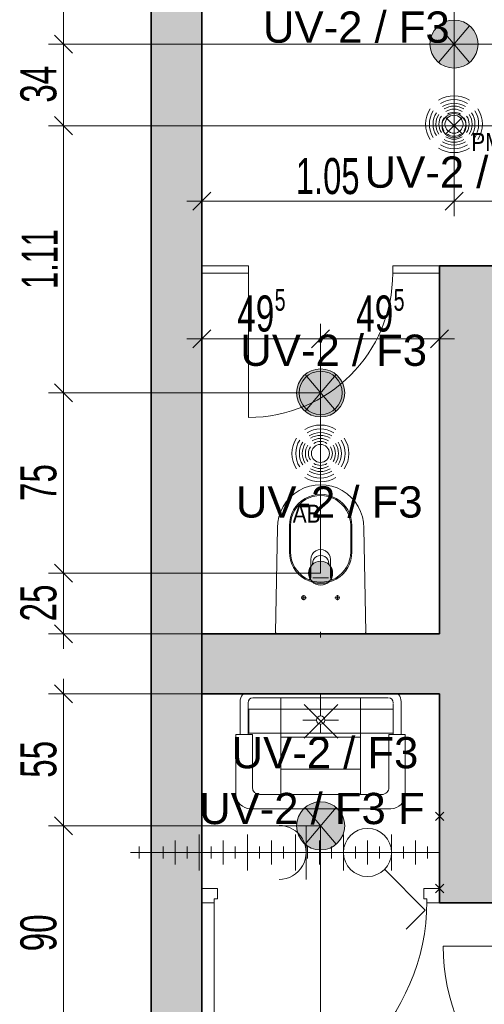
# Model space of a CAD drawing. Extents: x -321 to 526, y -52 to 542.
# Tile 4 of 56: x -179 to -140, y 68 to 150. Entities that reach past the tile are written whole.
import ezdxf
from ezdxf.lldxf.tags import DXFTag

# ---------------------------------------------------------------- set-up
doc = ezdxf.new("R2010")
doc.units = 0
doc.layers.get('0').update_dxf_attribs({"lineweight": 35})
for name, color, linetype, lineweight, true_color in [('Bereich UV2', 3, 'Continuous', 18, 0x00ff00), ('E_445_Allgemeinbeleuchtung', 7, 'Continuous', 18, 0xf7d209), ('E_449_Niederspannungsinstallationen_Elektro', 1, 'Continuous', 18, 0xff0000), ('E_449_Niederspannungsinstallationen_Präsenzmelder', 5, 'Continuous', 18, 0x0000ff), ('E_449_Niederspannungsinstallationen_Schalter', 1, 'Continuous', 18, 0xff0000), ('E_449_Niederspannungsinstallationen_Stromkreise', 1, 'Continuous', 25, 0xff0000)]:
    doc.layers.add(name, color=color, linetype=linetype, lineweight=lineweight, true_color=true_color)
for name, color, linetype, lineweight in [('D-501 Deckenspiegel Beleuchtung_BM_PM_NB', 7, 'Continuous', 25), ('D-501 Deckenspiegel Gebäude', 7, 'Continuous', 25), ('D-501 Deckenspiegel Lüftung', 7, 'Continuous', 25), ('D-501 Deckenspiegel Text_Maß', 7, 'Continuous', 25)]:
    doc.layers.add(name, color=color, linetype=linetype, lineweight=lineweight)
doc.layers.add('E_Hilfslinie', color=2, linetype='Continuous', lineweight=13, true_color=0xffff00, plot=False)
doc.styles.get("Standard").update_dxf_attribs({"font": 'arial.ttf'})
tags = doc.linetypes.add('PUNKT2_S9', pattern=[0.025, 0, -0.025]).pattern_tags.tags
tags[6:7] = [DXFTag(74, 4), DXFTag(75, 0), DXFTag(340, '0'), DXFTag(46, 1.0), DXFTag(50, 0.0), DXFTag(44, 0.0), DXFTag(45, 0.0)]
tags[4:5] = [DXFTag(74, 4), DXFTag(75, 0), DXFTag(340, '0'), DXFTag(46, 1.0), DXFTag(50, 0.0), DXFTag(44, 0.0), DXFTag(45, 0.0)]

# ---------------------------------------------------------------- blocks, each defined once
blk = doc.blocks.new('Referenz-A07MYS7IRK', base_point=(-281.008, -47.122))
at = {"layer": 'D-501 Deckenspiegel Beleuchtung_BM_PM_NB', "color": 0, "lineweight": 13}
for p, q in [((-143.837, 146.5), (-141.265, 149.564)), ((-141.265, 146.5), (-143.837, 149.564)), ((-143.258, 140.538), (-141.844, 141.952)), ((-143.258, 141.952), (-141.844, 140.538)), ((-154.936, 117.477), (-152.365, 120.541)), ((-152.365, 117.477), (-154.936, 120.541)), ((-154.936, 81.451), (-152.365, 84.515)), ((-152.365, 81.451), (-154.936, 84.515))]:
    blk.add_line(p, q, dxfattribs=at)
for centre, radius in [((-142.551, 148.032), 2), ((-142.551, 141.245), 1), ((-153.651, 119.009), 2), ((-153.651, 82.983), 2)]:
    blk.add_circle(centre, radius, dxfattribs=at)
for points in [[(-142.898, 146.062), (-143.235, 149.911), (-142.898, 150.001)], [(-142.551, 146.032), (-142.898, 150.001), (-142.551, 150.032)], [(-142.898, 146.062), (-142.898, 150.001), (-142.551, 146.032)], [(-142.551, 146.032), (-142.551, 150.032), (-142.204, 146.062)], [(-142.204, 146.062), (-142.551, 150.032), (-142.204, 150.001)], [(-142.204, 146.062), (-142.204, 150.001), (-141.867, 146.152)], [(-141.867, 146.152), (-142.204, 150.001), (-141.867, 149.911)], [(-144.083, 146.746), (-144.283, 149.032), (-144.083, 149.317)], [(-143.837, 146.5), (-144.083, 149.317), (-143.837, 149.564)], [(-144.083, 146.746), (-144.083, 149.317), (-143.837, 146.5)], [(-143.551, 146.3), (-143.837, 149.564), (-143.551, 149.764)], [(-143.837, 146.5), (-143.837, 149.564), (-143.551, 146.3)], [(-143.235, 146.152), (-143.551, 149.764), (-143.235, 149.911)], [(-143.551, 146.3), (-143.551, 149.764), (-143.235, 146.152)], [(-143.235, 146.152), (-143.235, 149.911), (-142.898, 146.062)], [(-141.867, 146.152), (-141.867, 149.911), (-141.551, 146.3)], [(-141.551, 146.3), (-141.867, 149.911), (-141.551, 149.764)], [(-141.551, 146.3), (-141.551, 149.764), (-141.265, 146.5)], [(-141.265, 146.5), (-141.551, 149.764), (-141.265, 149.564)], [(-141.265, 146.5), (-141.265, 149.564), (-141.019, 146.746)], [(-141.019, 146.746), (-141.265, 149.564), (-141.019, 149.317)], [(-141.019, 146.746), (-141.019, 149.317), (-140.819, 147.032)], [(-140.819, 147.032), (-141.019, 149.317), (-140.819, 149.032)], [(-144.521, 147.685), (-144.551, 148.032), (-144.521, 148.379)], [(-144.43, 147.348), (-144.521, 148.379), (-144.43, 148.716)], [(-144.521, 147.685), (-144.521, 148.379), (-144.43, 147.348)], [(-144.283, 147.032), (-144.43, 148.716), (-144.283, 149.032)], [(-144.43, 147.348), (-144.43, 148.716), (-144.283, 147.032)], [(-144.283, 147.032), (-144.283, 149.032), (-144.083, 146.746)], [(-140.819, 147.032), (-140.819, 149.032), (-140.672, 147.348)], [(-140.672, 147.348), (-140.819, 149.032), (-140.672, 148.716)], [(-140.672, 147.348), (-140.672, 148.716), (-140.581, 147.685)], [(-140.581, 147.685), (-140.672, 148.716), (-140.581, 148.379)], [(-140.581, 147.685), (-140.581, 148.379), (-140.551, 148.032)], [(-154.936, 117.477), (-155.183, 120.294), (-154.936, 120.541)], [(-154.651, 117.277), (-154.936, 120.541), (-154.651, 120.741)], [(-154.936, 117.477), (-154.936, 120.541), (-154.651, 117.277)], [(-154.335, 117.129), (-154.651, 120.741), (-154.335, 120.888)], [(-154.651, 117.277), (-154.651, 120.741), (-154.335, 117.129)], [(-153.998, 117.039), (-154.335, 120.888), (-153.998, 120.978)], [(-154.335, 117.129), (-154.335, 120.888), (-153.998, 117.039)], [(-153.651, 117.009), (-153.998, 120.978), (-153.651, 121.009)], [(-153.998, 117.039), (-153.998, 120.978), (-153.651, 117.009)], [(-153.651, 117.009), (-153.651, 121.009), (-153.304, 117.039)], [(-153.304, 117.039), (-153.651, 121.009), (-153.304, 120.978)], [(-153.304, 117.039), (-153.304, 120.978), (-152.967, 117.129)], [(-152.967, 117.129), (-153.304, 120.978), (-152.967, 120.888)], [(-152.967, 117.129), (-152.967, 120.888), (-152.651, 117.277)], [(-152.651, 117.277), (-152.967, 120.888), (-152.651, 120.741)], [(-152.651, 117.277), (-152.651, 120.741), (-152.365, 117.477)], [(-152.365, 117.477), (-152.651, 120.741), (-152.365, 120.541)], [(-152.365, 117.477), (-152.365, 120.541), (-152.119, 117.723)], [(-152.119, 117.723), (-152.365, 120.541), (-152.119, 120.294)], [(-155.53, 118.325), (-155.621, 119.356), (-155.53, 119.693)], [(-155.383, 118.009), (-155.53, 119.693), (-155.383, 120.009)], [(-155.53, 118.325), (-155.53, 119.693), (-155.383, 118.009)], [(-155.183, 117.723), (-155.383, 120.009), (-155.183, 120.294)], [(-155.383, 118.009), (-155.383, 120.009), (-155.183, 117.723)], [(-155.183, 117.723), (-155.183, 120.294), (-154.936, 117.477)], [(-152.119, 117.723), (-152.119, 120.294), (-151.919, 118.009)], [(-151.919, 118.009), (-152.119, 120.294), (-151.919, 120.009)], [(-151.919, 118.009), (-151.919, 120.009), (-151.772, 118.325)], [(-151.772, 118.325), (-151.919, 120.009), (-151.772, 119.693)], [(-151.772, 118.325), (-151.772, 119.693), (-151.681, 118.661)], [(-151.681, 118.661), (-151.772, 119.693), (-151.681, 119.356)], [(-155.621, 118.661), (-155.651, 119.009), (-155.621, 119.356)], [(-155.621, 118.661), (-155.621, 119.356), (-155.53, 118.325)], [(-151.681, 118.661), (-151.681, 119.356), (-151.651, 119.009)], [(-154.936, 81.451), (-155.183, 84.268), (-154.936, 84.515)], [(-154.651, 81.251), (-154.936, 84.515), (-154.651, 84.715)], [(-154.936, 81.451), (-154.936, 84.515), (-154.651, 81.251)], [(-154.335, 81.103), (-154.651, 84.715), (-154.335, 84.862)], [(-154.651, 81.251), (-154.651, 84.715), (-154.335, 81.103)], [(-153.998, 81.013), (-154.335, 84.862), (-153.998, 84.952)], [(-154.335, 81.103), (-154.335, 84.862), (-153.998, 81.013)], [(-153.651, 80.983), (-153.998, 84.952), (-153.651, 84.983)], [(-153.998, 81.013), (-153.998, 84.952), (-153.651, 80.983)], [(-153.651, 80.983), (-153.651, 84.983), (-153.304, 81.013)], [(-153.304, 81.013), (-153.651, 84.983), (-153.304, 84.952)], [(-153.304, 81.013), (-153.304, 84.952), (-152.967, 81.103)], [(-152.967, 81.103), (-153.304, 84.952), (-152.967, 84.862)], [(-152.967, 81.103), (-152.967, 84.862), (-152.651, 81.251)], [(-152.651, 81.251), (-152.967, 84.862), (-152.651, 84.715)], [(-152.651, 81.251), (-152.651, 84.715), (-152.365, 81.451)], [(-152.365, 81.451), (-152.651, 84.715), (-152.365, 84.515)], [(-152.365, 81.451), (-152.365, 84.515), (-152.119, 81.697)], [(-152.119, 81.697), (-152.365, 84.515), (-152.119, 84.268)], [(-155.53, 82.299), (-155.621, 83.33), (-155.53, 83.667)], [(-155.383, 81.983), (-155.53, 83.667), (-155.383, 83.983)], [(-155.53, 82.299), (-155.53, 83.667), (-155.383, 81.983)], [(-155.183, 81.697), (-155.383, 83.983), (-155.183, 84.268)], [(-155.383, 81.983), (-155.383, 83.983), (-155.183, 81.697)], [(-155.183, 81.697), (-155.183, 84.268), (-154.936, 81.451)], [(-152.119, 81.697), (-152.119, 84.268), (-151.919, 81.983)], [(-151.919, 81.983), (-152.119, 84.268), (-151.919, 83.983)], [(-151.919, 81.983), (-151.919, 83.983), (-151.772, 82.299)], [(-151.772, 82.299), (-151.919, 83.983), (-151.772, 83.667)], [(-151.772, 82.299), (-151.772, 83.667), (-151.681, 82.635)], [(-151.681, 82.635), (-151.772, 83.667), (-151.681, 83.33)], [(-155.621, 82.635), (-155.651, 82.983), (-155.621, 83.33)], [(-155.621, 82.635), (-155.621, 83.33), (-155.53, 82.299)], [(-151.681, 82.635), (-151.681, 83.33), (-151.651, 82.983)]]:
    blk.add_solid(points, dxfattribs=at)
at = {"layer": 'D-501 Deckenspiegel Gebäude', "color": 0, "lineweight": 35}
for p, q in [((-167.762, 213.614), (-167.772, 12.965)), ((-163.551, 169.495), (-163.551, 91.978)), ((-143.751, 129.569), (-143.751, 98.969)), ((-143.751, 129.569), (-121.551, 129.569)), ((-163.551, 98.969), (-143.751, 98.969)), ((-163.551, 93.969), (-143.751, 93.969)), ((-143.751, 93.969), (-143.751, 76.569)), ((-163.551, 91.978), (-163.551, 89.235)), ((-163.551, 89.235), (-163.551, 18.97)), ((-143.751, 76.569), (-126.551, 76.569))]:
    blk.add_line(p, q, dxfattribs=at)
at = {"layer": 'D-501 Deckenspiegel Gebäude', "color": 0, "lineweight": 13}
for p, q in [((-163.551, 129.569), (-159.651, 129.569)), ((-159.651, 129.569), (-159.651, 128.969)), ((-147.651, 129.569), (-147.651, 128.969)), ((-147.651, 129.569), (-143.751, 129.569)), ((-163.551, 128.969), (-159.651, 128.969)), ((-159.651, 128.969), (-159.651, 116.969)), ((-147.651, 128.969), (-143.751, 128.969)), ((-157.401, 99.071), (-157.251, 107.769)), ((-156.251, 107.969), (-156.251, 105.769)), ((-156.151, 107.969), (-156.151, 105.769)), ((-151.151, 107.969), (-151.151, 105.769)), ((-151.051, 107.969), (-151.051, 105.769)), ((-150.051, 107.767), (-149.901, 99.071)), ((-154.471, 105.159), (-154.471, 103.708)), ((-152.831, 105.159), (-152.831, 103.708)), ((-154.297, 103.615), (-153.005, 103.615)), ((-154.841, 101.969), (-155.261, 101.969)), ((-155.058, 102.174), (-155.058, 101.765)), ((-152.461, 101.969), (-152.041, 101.969)), ((-152.244, 102.174), (-152.244, 101.765)), ((-153.651, 98.652), (-153.651, 99.136)), ((-150.001, 98.969), (-157.301, 98.969)), ((-160.165, 93.893), (-160.109, 93.963)), ((-147.137, 93.963), (-160.109, 93.963)), ((-159.296, 93.63), (-148.069, 93.63)), ((-156.954, 93.63), (-156.954, 85.593)), ((-153.651, 92.127), (-153.651, 93.969)), ((-150.348, 93.63), (-150.348, 85.593)), ((-147.137, 93.893), (-147.194, 93.965)), ((-160.345, 90.578), (-160.345, 93.329)), ((-159.696, 90.578), (-159.696, 93.23)), ((-147.606, 90.578), (-147.606, 93.175)), ((-146.957, 90.578), (-146.957, 93.329)), ((-153.995, 91.783), (-155.129, 91.783)), ((-153.307, 91.783), (-152.173, 91.783)), ((-153.651, 91.439), (-153.651, 90.673)), ((-159.334, 90.578), (-160.696, 90.578)), ((-160.696, 90.578), (-160.696, 85.606)), ((-159.334, 90.578), (-159.334, 86.193)), ((-156.954, 90.359), (-150.348, 90.359)), ((-147.968, 90.578), (-146.606, 90.578)), ((-147.968, 90.578), (-147.968, 86.193)), ((-146.606, 90.578), (-146.606, 85.606)), ((-156.954, 87.696), (-150.348, 87.696)), ((-148.568, 85.593), (-158.734, 85.593)), ((-159.496, 84.406), (-157.475, 84.406)), ((-157.475, 84.406), (-153.651, 84.406)), ((-149.827, 84.406), (-153.651, 84.406)), ((-147.806, 84.406), (-149.827, 84.406)), ((-163.551, 77.769), (-163.551, 76.569)), ((-162.241, 77.769), (-163.551, 77.769)), ((-162.241, 76.909), (-162.241, 77.769)), ((-145.061, 76.909), (-145.061, 77.769)), ((-145.061, 77.769), (-143.751, 77.769)), ((-143.751, 77.769), (-143.751, 76.569)), ((-163.551, 76.569), (-162.501, 76.569)), ((-162.241, 76.909), (-162.501, 76.909)), ((-162.501, 76.909), (-162.501, 76.569)), ((-162.501, 76.699), (-162.501, 58.998)), ((-145.061, 76.909), (-144.801, 76.909)), ((-144.801, 76.909), (-144.801, 76.569)), ((-143.751, 76.569), (-144.801, 76.569)), ((-126.951, 72.969), (-143.451, 72.969))]:
    blk.add_line(p, q, dxfattribs=at)
for centre, radius in [((-155.058, 101.969), 0.16), ((-152.244, 101.969), 0.16), ((-153.651, 91.783), 0.344)]:
    blk.add_circle(centre, radius, dxfattribs=at)
for centre, major_axis, end_param in [((-159.651, 128.969), (0, -12), 1.570796), ((-153.651, 107.769), (3.6, -0.002), 3.142257), ((-153.651, 107.969), (2.6, 0), 3.141593), ((-153.651, 107.969), (2.5, 0), 3.141593), ((-153.651, 105.769), (-2.6, 0), 3.141593), ((-153.651, 105.769), (-2.5, 0), 3.141593), ((-153.651, 105.159), (0.82, 0), 3.141593), ((-153.651, 104.794), (0.68, 0), 3.141593), ((-154.776, 103.697), (0.183, -0.244), 0.964978), ((-152.526, 103.697), (-0.304, 0.012), 0.964978), ((-157.301, 99.069), (-0.1, 0.0017), 1.588049), ((-150.001, 99.069), (0, -0.1), 1.588049), ((-159.443, 93.353), (-0.722, 0.54), 0.668664), ((-159.296, 93.23), (0, 0.4), 1.570796), ((-148.006, 93.23), (0.4, 0), 1.570795), ((-147.859, 93.353), (0.901, -0.024), 0.668664), ((-158.734, 86.193), (-0.6, 0), 1.570796), ((-148.568, 86.193), (0, -0.6), 1.570797), ((-159.496, 85.606), (-1.2, 0), 1.570796), ((-147.806, 85.606), (0, -1.2), 1.570797), ((-162.615, 76.813), (0.114, -17.814), 1.557995), ((-126.951, 72.969), (-16.5, 0), 1.570796)]:
    blk.add_ellipse(centre, major_axis=major_axis, ratio=1, start_param=0, end_param=end_param, dxfattribs=at)
for points in [[(-167.772, 12.965), (-167.772, 213.614), (-163.551, 12.965)], [(-163.551, 12.965), (-167.772, 213.614), (-163.551, 18.97)], [(-163.551, 18.97), (-167.772, 213.614), (-163.551, 169.495)]]:
    blk.add_solid(points, dxfattribs=at)
at = {"layer": 'D-501 Deckenspiegel Gebäude', "color": 0, "lineweight": -2}
for points in [[(-143.751, 98.969), (-143.751, 129.569), (-138.751, 76.569)], [(-138.751, 125.569), (-143.751, 129.569), (-138.751, 129.569)], [(-138.751, 76.569), (-143.751, 129.569), (-138.751, 79.569)], [(-138.751, 79.569), (-143.751, 129.569), (-138.751, 125.569)], [(-163.551, 93.969), (-163.551, 98.969), (-143.751, 93.969)], [(-143.751, 93.969), (-163.551, 98.969), (-143.751, 98.969)], [(-143.751, 93.969), (-143.751, 98.969), (-138.751, 76.569)], [(-143.751, 76.569), (-143.751, 93.969), (-138.751, 76.569)]]:
    blk.add_solid(points, dxfattribs=at)
at = {"layer": 'D-501 Deckenspiegel Lüftung', "color": 0, "lineweight": 13}
blk.add_circle((-153.651, 104.009), 1, dxfattribs=at)
for points in [[(-154.151, 103.143), (-154.294, 104.775), (-154.151, 104.875)], [(-153.993, 103.069), (-154.151, 104.875), (-153.993, 104.948)], [(-154.151, 103.143), (-154.151, 104.875), (-153.993, 103.069)], [(-153.825, 103.024), (-153.993, 104.948), (-153.825, 104.994)], [(-153.993, 103.069), (-153.993, 104.948), (-153.825, 103.024)], [(-153.651, 103.009), (-153.825, 104.994), (-153.651, 105.009)], [(-153.825, 103.024), (-153.825, 104.994), (-153.651, 103.009)], [(-153.651, 103.009), (-153.651, 105.009), (-153.477, 103.024)], [(-153.477, 103.024), (-153.651, 105.009), (-153.477, 104.994)], [(-153.477, 103.024), (-153.477, 104.994), (-153.309, 103.069)], [(-153.309, 103.069), (-153.477, 104.994), (-153.309, 104.948)], [(-153.309, 103.069), (-153.309, 104.948), (-153.151, 103.143)], [(-153.151, 103.143), (-153.309, 104.948), (-153.151, 104.875)], [(-153.151, 103.143), (-153.151, 104.875), (-153.008, 103.243)], [(-153.008, 103.243), (-153.151, 104.875), (-153.008, 104.775)], [(-154.636, 103.835), (-154.651, 104.009), (-154.636, 104.182)], [(-154.591, 103.667), (-154.636, 104.182), (-154.591, 104.351)], [(-154.636, 103.835), (-154.636, 104.182), (-154.591, 103.667)], [(-154.517, 103.509), (-154.591, 104.351), (-154.517, 104.509)], [(-154.591, 103.667), (-154.591, 104.351), (-154.517, 103.509)], [(-154.417, 103.366), (-154.517, 104.509), (-154.417, 104.651)], [(-154.517, 103.509), (-154.517, 104.509), (-154.417, 103.366)], [(-154.294, 103.243), (-154.417, 104.651), (-154.294, 104.775)], [(-154.417, 103.366), (-154.417, 104.651), (-154.294, 103.243)], [(-154.294, 103.243), (-154.294, 104.775), (-154.151, 103.143)], [(-153.008, 103.243), (-153.008, 104.775), (-152.885, 103.366)], [(-152.885, 103.366), (-153.008, 104.775), (-152.885, 104.651)], [(-152.885, 103.366), (-152.885, 104.651), (-152.785, 103.509)], [(-152.785, 103.509), (-152.885, 104.651), (-152.785, 104.509)], [(-152.785, 103.509), (-152.785, 104.509), (-152.711, 103.667)], [(-152.711, 103.667), (-152.785, 104.509), (-152.711, 104.351)], [(-152.711, 103.667), (-152.711, 104.351), (-152.666, 103.835)], [(-152.666, 103.835), (-152.711, 104.351), (-152.666, 104.182)], [(-152.666, 103.835), (-152.666, 104.182), (-152.651, 104.009)]]:
    blk.add_solid(points, dxfattribs=at)
at = {"layer": 'D-501 Deckenspiegel Text_Maß', "color": 0, "lineweight": 13}
for p, q in [((-175.044, 148.032), (-175.044, 162.195)), ((-174.294, 147.282), (-175.794, 148.782)), ((-175.044, 148.032), (-176.294, 148.032)), ((-175.044, 148.032), (-173.794, 148.032)), ((-175.044, 141.245), (-175.044, 148.032)), ((-174.294, 140.495), (-175.794, 141.995)), ((-175.044, 141.245), (-176.294, 141.245)), ((-175.044, 141.245), (-173.794, 141.245)), ((-175.044, 119.009), (-175.044, 141.245)), ((-163.551, 134.954), (-163.551, 136.203)), ((-142.551, 134.954), (-142.551, 136.203)), ((-164.301, 134.203), (-162.801, 135.704)), ((-143.301, 134.203), (-141.801, 135.704)), ((-163.551, 134.954), (-164.801, 134.954)), ((-163.551, 134.954), (-163.551, 133.704)), ((-163.551, 134.954), (-142.551, 134.954)), ((-142.551, 134.954), (-142.551, 133.704)), ((-142.551, 134.954), (-121.551, 134.954)), ((-163.551, 123.516), (-163.551, 124.766)), ((-153.651, 123.516), (-153.651, 124.766)), ((-143.751, 123.516), (-143.751, 124.766)), ((-164.301, 122.766), (-162.801, 124.266)), ((-154.401, 122.766), (-152.901, 124.266)), ((-144.501, 122.766), (-143.001, 124.266)), ((-163.551, 123.516), (-164.801, 123.516)), ((-163.551, 123.516), (-163.551, 122.266)), ((-163.551, 123.516), (-153.651, 123.516)), ((-153.651, 123.516), (-153.651, 122.266)), ((-153.651, 123.516), (-143.751, 123.516)), ((-143.751, 123.516), (-143.751, 122.266)), ((-143.751, 123.516), (-142.501, 123.516)), ((-174.294, 118.259), (-175.794, 119.759)), ((-175.044, 119.009), (-176.294, 119.009)), ((-175.044, 119.009), (-173.794, 119.009)), ((-175.044, 104.009), (-175.044, 119.009)), ((-174.294, 103.259), (-175.794, 104.759)), ((-175.044, 104.009), (-176.294, 104.009)), ((-175.044, 104.009), (-173.794, 104.009)), ((-175.044, 102.871), (-175.044, 104.009)), ((-175.044, 98.969), (-175.044, 102.871)), ((-174.294, 98.219), (-175.794, 99.719)), ((-175.044, 98.969), (-176.294, 98.969)), ((-175.044, 98.969), (-173.794, 98.969)), ((-175.044, 98.969), (-175.044, 97.719)), ((-175.044, 93.969), (-175.044, 95.219)), ((-174.294, 93.219), (-175.794, 94.719)), ((-175.044, 93.969), (-176.294, 93.969)), ((-175.044, 93.969), (-173.794, 93.969)), ((-175.044, 82.983), (-175.044, 93.969)), ((-174.294, 82.233), (-175.794, 83.733)), ((-175.044, 82.983), (-176.294, 82.983)), ((-175.044, 82.983), (-173.794, 82.983)), ((-175.044, 65.069), (-175.044, 82.983))]:
    blk.add_line(p, q, dxfattribs=at)
at = {"layer": 'D-501 Deckenspiegel Text_Maß', "color": 0, "linetype": 'PUNKT2_S9', "lineweight": 13, "ltscale": 0.13}
for p, q in [((-142.551, 134.954), (-142.551, 162.195)), ((-175.044, 148.032), (-104.738, 148.032)), ((-175.044, 141.245), (-104.738, 141.245)), ((-153.651, 123.516), (-153.651, 104.009)), ((-175.044, 119.009), (-153.651, 119.009)), ((-175.044, 104.009), (-153.651, 104.009)), ((-175.044, 98.969), (-163.551, 98.969)), ((-175.044, 93.969), (-163.551, 93.969)), ((-175.044, 82.983), (-153.651, 82.983)), ((-153.651, 58.193), (-153.651, 82.983))]:
    blk.add_line(p, q, dxfattribs=at)
at = {"layer": 'D-501 Deckenspiegel Beleuchtung_BM_PM_NB', "color": 0, "lineweight": 13, "insert": (-141.116, 140.645), "char_height": 1.5, "attachment_point": 1}
blk.add_mtext('{\\W0.83;\\fArial;PM}', dxfattribs=at)
at = {"layer": 'D-501 Deckenspiegel Lüftung', "color": 0, "lineweight": 13, "insert": (-155.973, 109.71), "char_height": 1.5, "attachment_point": 1}
blk.add_mtext('{\\W0.83;\\fArial;AB}', dxfattribs=at)
at = {"layer": 'D-501 Deckenspiegel Text_Maß', "color": 0, "lineweight": -2, "char_height": 3, "attachment_point": 1, "rotation": 90}
for s, insert in [('{\\W0.66;\\fArial;34}', (-178.645, 143.152)), ('{\\W0.61;\\fArial;1.11}', (-178.544, 127.664)), ('{\\W0.66;\\fArial;75}', (-178.643, 110.011)), ('{\\W0.66;\\fArial;25}', (-178.643, 99.991)), ('{\\W0.66;\\fArial;55}', (-178.643, 86.978)), ('{\\W0.66;\\fArial;90}', (-178.643, 72.539))]:
    blk.add_mtext(s, dxfattribs=dict(at, insert=insert))
at = {"layer": 'D-501 Deckenspiegel Text_Maß', "color": 0, "lineweight": -2, "attachment_point": 1}
for s, insert, char_height in [('{\\W0.65;\\fArial;1.05}', (-155.714, 138.553), 3), ('{\\W0.66;\\fArial;49}', (-160.587, 127.115), 3), ('{\\W0.65;\\fArial;5}', (-157.48, 127.646), 1.8), ('{\\W0.66;\\fArial;49}', (-150.687, 127.115), 3), ('{\\W0.65;\\fArial;5}', (-147.58, 127.646), 1.8)]:
    blk.add_mtext(s, dxfattribs=dict(at, insert=insert, char_height=char_height))
blk = doc.blocks.new('Polylinie-A07MYS7WRK', base_point=(-163.55, 14.211))
at = {"color": 0, "linetype": 'ByBlock', "lineweight": -2, "ltscale": 0.18}
blk.add_line((-163.55, 19.505), (-163.55, 214.137), dxfattribs=at)
blk = doc.blocks.new('Präsenzmelder UP 360°-A07MYS8ERK', base_point=(-156.037, 111.602))
at = {"color": 0, "lineweight": -2}
blk.add_circle((-153.671, 113.969), 0.75, dxfattribs=at)
for major_axis in [(1.283, 1.988), (1.112, 1.723), (0.946, 1.466), (0.817, 1.266), (-1.988, 1.283), (-1.723, 1.112), (-1.466, 0.946), (-1.266, 0.817), (0.678, 1.052), (0.54, 0.837), (1.266, -0.817), (1.466, -0.946), (1.723, -1.112), (1.988, -1.283), (-1.052, 0.678), (-0.837, 0.54), (0.837, -0.54), (1.052, -0.678), (-0.54, -0.837), (-1.112, -1.723), (-0.946, -1.466), (-0.817, -1.266), (-0.678, -1.052), (-1.283, -1.988)]:
    blk.add_ellipse((-153.671, 113.969), major_axis=major_axis, ratio=1, start_param=0, end_param=1.146009, dxfattribs=at)
blk = doc.blocks.new('Leuchtendeckenauslaß-A07MYS8WRK', base_point=(-155.451, 117.209))
at = {"color": 0, "linetype": 'ByBlock', "lineweight": -2, "ltscale": 0.18}
blk.add_circle((-153.651, 119.009), 1.8, dxfattribs=at)
for points in [[(-152.316, 117.801), (-154.862, 120.347), (-152.443, 117.674), (-154.989, 120.22)], [(-152.442, 120.345), (-154.988, 117.8), (-152.315, 120.218), (-154.86, 117.672)]]:
    blk.add_solid(points, dxfattribs=at)
blk = doc.blocks.new('Wand-Rechteckleuchte AP-A07MYS9ERK', base_point=(-159.623, 90.293))
at = {"color": 0, "linetype": 'ByBlock', "lineweight": -2, "ltscale": 0.18}
for p, q in [((-159.623, 90.693), (-159.623, 92.693)), ((-159.623, 92.693), (-147.623, 92.693)), ((-155.023, 90.293), (-152.223, 93.093)), ((-152.223, 90.293), (-155.023, 93.093)), ((-147.623, 92.693), (-147.623, 90.693)), ((-147.623, 90.693), (-159.623, 90.693))]:
    blk.add_line(p, q, dxfattribs=at)
blk = doc.blocks.new('S-Aus_ UP_ 1p-A07MYS9GRK', base_point=(-151.752, 74.374))
at = {"color": 0, "lineweight": -2}
for p, q in [((-148.32, 79.34), (-144.952, 75.969)), ((-144.952, 75.969), (-146.547, 74.374))]:
    blk.add_line(p, q, dxfattribs=at)
blk.add_circle((-149.752, 80.769), 2, dxfattribs=at)
blk = doc.blocks.new('Steckdose -A07MYS9IRK', base_point=(-157.115, 78.519))
at = {"color": 0, "lineweight": -2}
for p, q in [((-154.865, 78.519), (-154.865, 83.019)), ((-154.865, 80.769), (-152.615, 80.769))]:
    blk.add_line(p, q, dxfattribs=at)
blk.add_ellipse((-157.115, 80.769), major_axis=(0, -2.25), ratio=1, start_param=0, end_param=3.141593, dxfattribs=at)
blk = doc.blocks.new('Blockreferenz-A07MYS9KRK', base_point=(-169.479, 77.415))
at = {"color": 0, "linetype": 'ByBlock', "lineweight": -2, "ltscale": 0.13}
for p, q in [((-143.398, 83.415), (-144.105, 84.122)), ((-143.398, 84.122), (-144.105, 83.415)), ((-143.752, 83.769), (-143.752, 80.769)), ((-167.752, 79.269), (-167.752, 82.269)), ((-163.752, 79.269), (-163.752, 82.269)), ((-159.752, 79.269), (-159.752, 82.269)), ((-155.752, 79.269), (-155.752, 82.269)), ((-151.752, 79.269), (-151.752, 82.269)), ((-147.752, 79.269), (-147.752, 82.269)), ((-168.752, 80.269), (-168.752, 81.269)), ((-166.752, 80.269), (-166.752, 81.269)), ((-165.752, 79.769), (-165.752, 81.769)), ((-164.752, 80.269), (-164.752, 81.269)), ((-162.752, 80.269), (-162.752, 81.269)), ((-161.752, 79.769), (-161.752, 81.769)), ((-160.752, 80.269), (-160.752, 81.269)), ((-158.752, 80.269), (-158.752, 81.269)), ((-157.752, 79.769), (-157.752, 81.769)), ((-156.752, 80.269), (-156.752, 81.269)), ((-154.752, 80.269), (-154.752, 81.269)), ((-153.752, 79.769), (-153.752, 81.769)), ((-152.752, 80.269), (-152.752, 81.269)), ((-150.752, 80.269), (-150.752, 81.269)), ((-149.752, 79.769), (-149.752, 81.769)), ((-148.752, 80.269), (-148.752, 81.269)), ((-146.752, 80.269), (-146.752, 81.269)), ((-145.752, 79.769), (-145.752, 81.769)), ((-144.752, 80.269), (-144.752, 81.269)), ((-143.752, 80.769), (-169.479, 80.769)), ((-143.752, 77.769), (-143.752, 80.769)), ((-143.398, 78.122), (-144.105, 77.415)), ((-143.398, 77.415), (-144.105, 78.122))]:
    blk.add_line(p, q, dxfattribs=at)
blk = doc.blocks.new('Präsenzmelder UP 360°-A07MYSA0RK', base_point=(-144.918, 139.002))
at = {"color": 0, "lineweight": -2}
blk.add_circle((-142.552, 141.368), 0.75, dxfattribs=at)
for major_axis in [(1.283, 1.988), (1.112, 1.723), (-1.988, 1.283), (0.946, 1.466), (0.817, 1.266), (0.678, 1.052), (1.988, -1.283), (-1.723, 1.112), (-1.466, 0.946), (-1.266, 0.817), (-1.052, 0.678), (-0.837, 0.54), (0.54, 0.837), (0.837, -0.54), (1.052, -0.678), (1.266, -0.817), (1.466, -0.946), (1.723, -1.112), (-0.817, -1.266), (-0.678, -1.052), (-0.54, -0.837), (-1.283, -1.988), (-1.112, -1.723), (-0.946, -1.466)]:
    blk.add_ellipse((-142.552, 141.368), major_axis=major_axis, ratio=1, start_param=0, end_param=1.146009, dxfattribs=at)
blk = doc.blocks.new('Blockreferenz-A07MYSDARK', base_point=(-147.28, 149.744))
at = {"color": 0, "linetype": 'ByBlock', "lineweight": -2, "ltscale": 0.13}
for p, q in [((-121.2, 155.744), (-121.907, 156.451)), ((-121.2, 156.451), (-121.907, 155.744)), ((-121.553, 156.097), (-121.553, 153.097)), ((-145.553, 151.597), (-145.553, 154.597)), ((-143.553, 152.097), (-143.553, 154.097)), ((-141.553, 151.597), (-141.553, 154.597)), ((-139.553, 152.097), (-139.553, 154.097)), ((-137.553, 151.597), (-137.553, 154.597)), ((-135.553, 152.097), (-135.553, 154.097)), ((-133.553, 151.597), (-133.553, 154.597)), ((-131.553, 152.097), (-131.553, 154.097)), ((-129.553, 151.597), (-129.553, 154.597)), ((-127.553, 152.097), (-127.553, 154.097)), ((-125.553, 151.597), (-125.553, 154.597)), ((-123.553, 152.097), (-123.553, 154.097)), ((-146.553, 152.597), (-146.553, 153.597)), ((-144.553, 152.597), (-144.553, 153.597)), ((-142.553, 152.597), (-142.553, 153.597)), ((-140.553, 152.597), (-140.553, 153.597)), ((-138.553, 152.597), (-138.553, 153.597)), ((-136.553, 152.597), (-136.553, 153.597)), ((-134.553, 152.597), (-134.553, 153.597)), ((-132.553, 152.597), (-132.553, 153.597)), ((-130.553, 152.597), (-130.553, 153.597)), ((-128.553, 152.597), (-128.553, 153.597)), ((-126.553, 152.597), (-126.553, 153.597)), ((-124.553, 152.597), (-124.553, 153.597)), ((-122.553, 152.597), (-122.553, 153.597)), ((-121.553, 153.097), (-147.28, 153.097)), ((-121.553, 150.097), (-121.553, 153.097)), ((-121.2, 150.451), (-121.907, 149.744)), ((-121.2, 149.744), (-121.907, 150.451))]:
    blk.add_line(p, q, dxfattribs=at)
blk = doc.blocks.new('Bauteilbeschriftung-A07MYSICRK', base_point=(-150.853, 136.081))
at = {"color": 0, "linetype": 'ByBlock', "lineweight": -2, "ltscale": 0.25, "insert": (-149.987, 138.681), "char_height": 2.6, "attachment_point": 1}
blk.add_mtext('{\\fArial;UV-2 / F3}', dxfattribs=at)
blk = doc.blocks.new('Bauteilbeschriftung-A07MYSIERK', base_point=(-159.315, 148.147))
at = {"color": 0, "linetype": 'ByBlock', "lineweight": -2, "ltscale": 0.25, "insert": (-158.449, 150.747), "char_height": 2.6, "attachment_point": 1}
blk.add_mtext('{\\fArial;UV-2 / F3}', dxfattribs=at)
blk = doc.blocks.new('Bauteilbeschriftung-A07MYSIQRK', base_point=(-161.201, 121.259))
at = {"color": 0, "linetype": 'ByBlock', "lineweight": -2, "ltscale": 0.25, "insert": (-160.335, 123.859), "char_height": 2.6, "attachment_point": 1}
blk.add_mtext('{\\fArial;UV-2 / F3}', dxfattribs=at)
blk = doc.blocks.new('Bauteilbeschriftung-A07MYSISRK', base_point=(-161.575, 108.635))
at = {"color": 0, "linetype": 'ByBlock', "lineweight": -2, "ltscale": 0.25, "insert": (-160.708, 111.235), "char_height": 2.6, "attachment_point": 1}
blk.add_mtext('{\\fArial;UV-2 / F3}', dxfattribs=at)
blk = doc.blocks.new('Bauteilbeschriftung-A07MYSJWRK', base_point=(-161.926, 87.773))
at = {"color": 0, "linetype": 'ByBlock', "lineweight": -2, "ltscale": 0.25, "insert": (-161.059, 90.373), "char_height": 2.6, "attachment_point": 1}
blk.add_mtext('{\\fArial;UV-2 / F3}', dxfattribs=at)
blk = doc.blocks.new('Bauteilbeschriftung-A07MYSJYRK', base_point=(-164.633, 83.128))
at = {"color": 0, "linetype": 'ByBlock', "lineweight": -2, "ltscale": 0.25, "insert": (-163.767, 85.728), "char_height": 2.6, "attachment_point": 1}
blk.add_mtext('{\\fArial;UV-2 / F3 F}', dxfattribs=at)
blk = doc.blocks.new('Bauteilbeschriftung-A07MYSL8RK', base_point=(-140.116, 148.147))
at = {"color": 0, "linetype": 'ByBlock', "lineweight": -2, "ltscale": 0.25, "insert": (-139.249, 150.747), "char_height": 2.6, "attachment_point": 1}
blk.add_mtext('{\\fArial;UV-2 / F3}', dxfattribs=at)

msp = doc.modelspace()

# ---------------------------------------------------------------- block references
at = {"color": 251, "lineweight": 25, "ltscale": 0.25, "true_color": 0x585858}
msp.add_blockref('Referenz-A07MYS7IRK', (-281.008, -47.122), dxfattribs=at)
at = {"layer": 'Bereich UV2', "ltscale": 0.18}
msp.add_blockref('Polylinie-A07MYS7WRK', (-163.55, 14.211), dxfattribs=at)
at = {"layer": 'E_445_Allgemeinbeleuchtung', "ltscale": 0.18}
for name, p in [('Leuchtendeckenauslaß-A07MYS8WRK', (-155.451, 117.209)), ('Wand-Rechteckleuchte AP-A07MYS9ERK', (-159.623, 90.293))]:
    msp.add_blockref(name, p, dxfattribs=at)
at = {"layer": 'E_449_Niederspannungsinstallationen_Elektro', "color": 1, "linetype": 'Continuous', "ltscale": 0.18, "true_color": 0xff0000}
msp.add_blockref('Steckdose -A07MYS9IRK', (-157.115, 78.519), dxfattribs=at)
at = {"layer": 'E_449_Niederspannungsinstallationen_Präsenzmelder', "linetype": 'Continuous', "ltscale": 0.18}
for name, p in [('Präsenzmelder UP 360°-A07MYSA0RK', (-144.918, 139.002)), ('Präsenzmelder UP 360°-A07MYS8ERK', (-156.037, 111.602))]:
    msp.add_blockref(name, p, dxfattribs=at)
at = {"layer": 'E_449_Niederspannungsinstallationen_Schalter', "linetype": 'Continuous', "ltscale": 0.18}
msp.add_blockref('S-Aus_ UP_ 1p-A07MYS9GRK', (-151.752, 74.374), dxfattribs=at)
at = {"layer": 'E_449_Niederspannungsinstallationen_Stromkreise', "ltscale": 0.25}
for name, p in [('Bauteilbeschriftung-A07MYSIERK', (-159.315, 148.147)), ('Bauteilbeschriftung-A07MYSL8RK', (-140.116, 148.147)), ('Bauteilbeschriftung-A07MYSICRK', (-150.853, 136.081)), ('Bauteilbeschriftung-A07MYSIQRK', (-161.201, 121.259)), ('Bauteilbeschriftung-A07MYSISRK', (-161.575, 108.635)), ('Bauteilbeschriftung-A07MYSJWRK', (-161.926, 87.773)), ('Bauteilbeschriftung-A07MYSJYRK', (-164.633, 83.128))]:
    msp.add_blockref(name, p, dxfattribs=at)
at = {"layer": 'E_Hilfslinie', "ltscale": 0.13}
for name, p in [('Blockreferenz-A07MYSDARK', (-147.28, 149.744)), ('Blockreferenz-A07MYS9KRK', (-169.479, 77.415))]:
    msp.add_blockref(name, p, dxfattribs=at)

doc.saveas('drawing.dxf')
